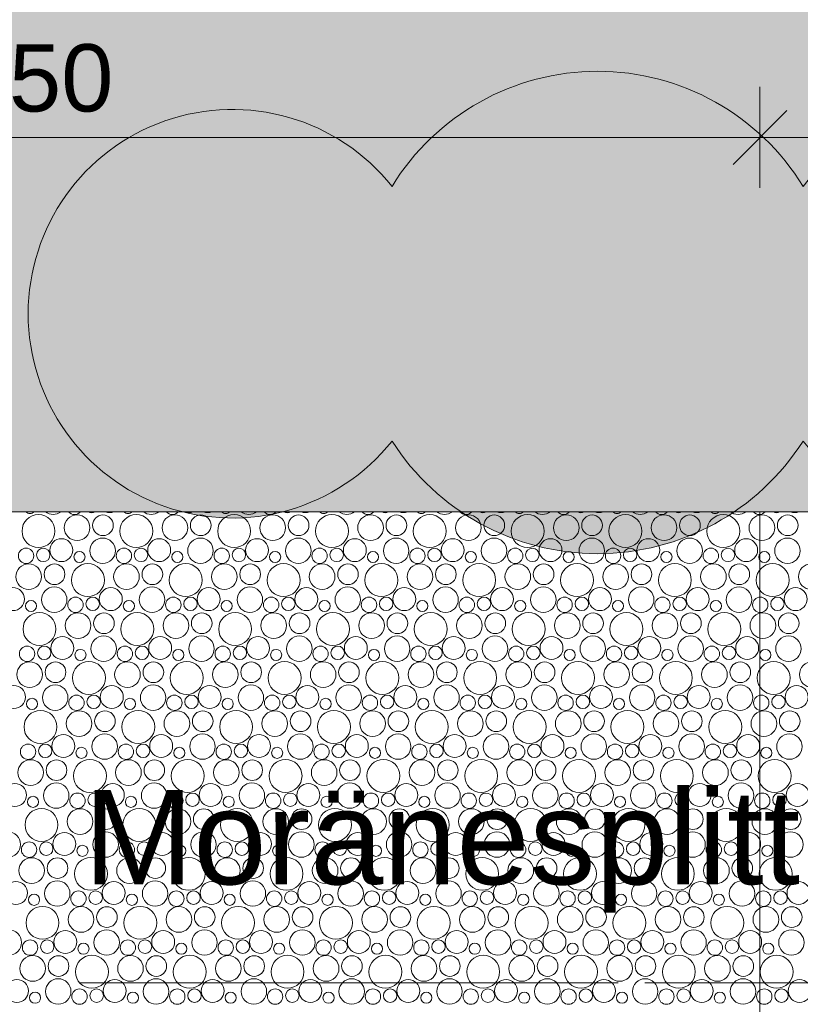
# Model space of a CAD drawing. Header units: metres. Extents: x -167 to 338, y -186 to 508.
# Tile 163 of 256: x 69.41 to 72.31, y 43.92 to 47.58. Entities that reach past the tile are written whole.
import ezdxf

# ---------------------------------------------------------------- set-up
doc = ezdxf.new("R2010")
doc.units = ezdxf.units.M
doc.header["$MEASUREMENT"] = 0
doc.linetypes.add('LINE_LT_20', pattern=[11, 2, -0.9, 0.1, -0.9, 4, -1, 2, -0.1])
doc.linetypes.add('Öffnungslinie Tür Fenster', pattern=[0.23, 0.15, -0.08])
for name, color, linetype in [('60 Gelände 2D Übersicht', 7, 'Continuous'), ('60 Stellplätze', 7, 'Continuous'), ('94 Genehmigungsplanung Bemaßung', 7, 'Continuous'), ('PB-L-Baugrenze', 7, 'Continuous')]:
    doc.layers.add(name, color=color, linetype=linetype)
doc.styles.add('ERSTELLTER_STIL_1', font='arial.ttf')
doc.dimstyles.new('ERSTELLTER_STIL__1', dxfattribs={"dimtxt": 0.25, "dimasz": 0.19, "dimexe": 0.18, "dimexo": 0.1, "dimgap": 0, "dimtad": 1, "dimtih": 1, "dimtoh": 1, "dimzin": 0, "dimdsep": 46, "dimtxsty": 'ERSTELLTER_STIL_1', "dimblk": 'ARROWHEAD_6', "dimblk1": 'ARROWHEAD_6', "dimblk2": 'ARROWHEAD_6', "dimcen": 0.09, "dimclrd": 7, "dimclre": 7, "dimclrt": 7, "dimazin": 0, "dimtfac": 1, "dimtdec": 4, "dimtmove": 0, "dimatfit": 3, "dimfxl": 1, "dimtolj": 1, "dimtzin": 0, "dimarcsym": 0})

# ---------------------------------------------------------------- blocks, each defined once
blk = doc.blocks.new('*X43', base_point=(27236.1321, 33357.279))
at = {"layer": '60 Gelände 2D Übersicht', "color": 9, "linetype": 'Continuous', "lineweight": 18}
for centre, radius in [((69.4807, 45.6786), 0.0612), ((69.8444, 45.6786), 0.0612), ((70.2081, 45.6786), 0.0612), ((70.5718, 45.6786), 0.0612), ((70.9355, 45.6786), 0.0612), ((71.2992, 45.6786), 0.0612), ((71.6629, 45.6786), 0.0612), ((72.0266, 45.6786), 0.0612), ((69.6242, 45.6911), 0.0477), ((69.7203, 45.6999), 0.0384), ((69.9879, 45.6911), 0.0477), ((70.084, 45.6999), 0.0384), ((70.3516, 45.6911), 0.0477), ((70.4477, 45.6999), 0.0384), ((70.7153, 45.6911), 0.0477), ((70.8114, 45.6999), 0.0384), ((71.0791, 45.6911), 0.0477), ((71.1751, 45.6999), 0.0384), ((71.4428, 45.6911), 0.0477), ((71.5388, 45.6999), 0.0384), ((71.8065, 45.6911), 0.0477), ((71.9025, 45.6999), 0.0384), ((72.1702, 45.6911), 0.0477), ((72.2662, 45.6999), 0.0384), ((69.5658, 45.6077), 0.0426), ((69.7192, 45.6055), 0.0473), ((69.9295, 45.6077), 0.0426), ((70.0829, 45.6055), 0.0473), ((70.2932, 45.6077), 0.0426), ((70.4467, 45.6055), 0.0473), ((70.6569, 45.6077), 0.0426), ((70.8104, 45.6055), 0.0473), ((71.0206, 45.6077), 0.0426), ((71.1741, 45.6055), 0.0473), ((71.3843, 45.6077), 0.0426), ((71.5378, 45.6055), 0.0473), ((71.748, 45.6077), 0.0426), ((71.9015, 45.6055), 0.0473), ((72.1117, 45.6077), 0.0426), ((72.2652, 45.6055), 0.0473), ((69.4346, 45.5864), 0.0286), ((69.4984, 45.59), 0.0251), ((69.6331, 45.5823), 0.0207), ((69.7983, 45.5864), 0.0286), ((69.8621, 45.59), 0.0251), ((69.9968, 45.5823), 0.0207), ((70.162, 45.5864), 0.0286), ((70.2258, 45.59), 0.0251), ((70.3605, 45.5823), 0.0207), ((70.5257, 45.5864), 0.0286), ((70.5895, 45.59), 0.0251), ((70.7243, 45.5823), 0.0207), ((70.8894, 45.5864), 0.0286), ((70.9532, 45.59), 0.0251), ((71.088, 45.5823), 0.0207), ((71.2531, 45.5864), 0.0286), ((71.3169, 45.59), 0.0251), ((71.4517, 45.5823), 0.0207), ((71.6168, 45.5864), 0.0286), ((71.6806, 45.59), 0.0251), ((71.8154, 45.5823), 0.0207), ((71.9805, 45.5864), 0.0286), ((72.0443, 45.59), 0.0251), ((72.1791, 45.5823), 0.0207), ((69.4442, 45.5091), 0.0477), ((69.5403, 45.5179), 0.0384), ((69.6644, 45.4966), 0.0612), ((69.8079, 45.5091), 0.0477), ((69.904, 45.5179), 0.0384), ((70.0281, 45.4966), 0.0612), ((70.1716, 45.5091), 0.0477), ((70.2677, 45.5179), 0.0384), ((70.3918, 45.4966), 0.0612), ((70.5353, 45.5091), 0.0477), ((70.6314, 45.5179), 0.0384), ((70.7555, 45.4966), 0.0612), ((70.8991, 45.5091), 0.0477), ((70.9951, 45.5179), 0.0384), ((71.1192, 45.4966), 0.0612), ((71.2628, 45.5091), 0.0477), ((71.3588, 45.5179), 0.0384), ((71.4829, 45.4966), 0.0612), ((71.6265, 45.5091), 0.0477), ((71.7225, 45.5179), 0.0384), ((71.8466, 45.4966), 0.0612), ((71.9902, 45.5091), 0.0477), ((72.0862, 45.5179), 0.0384), ((72.2103, 45.4966), 0.0612), ((72.3539, 45.5091), 0.0477), ((69.3858, 45.4257), 0.0426), ((69.5392, 45.4235), 0.0473), ((69.7495, 45.4257), 0.0426), ((69.9029, 45.4235), 0.0473), ((70.1132, 45.4257), 0.0426), ((70.2667, 45.4235), 0.0473), ((70.4769, 45.4257), 0.0426), ((70.6304, 45.4235), 0.0473), ((70.8406, 45.4257), 0.0426), ((70.9941, 45.4235), 0.0473), ((71.2043, 45.4257), 0.0426), ((71.3578, 45.4235), 0.0473), ((71.568, 45.4257), 0.0426), ((71.7215, 45.4235), 0.0473), ((71.9317, 45.4257), 0.0426), ((72.0852, 45.4235), 0.0473), ((72.2954, 45.4257), 0.0426), ((69.4531, 45.4003), 0.0207), ((69.6183, 45.4044), 0.0286), ((69.6821, 45.408), 0.0251), ((69.8168, 45.4003), 0.0207), ((69.982, 45.4044), 0.0286), ((70.0458, 45.408), 0.0251), ((70.1805, 45.4003), 0.0207), ((70.3457, 45.4044), 0.0286), ((70.4095, 45.408), 0.0251), ((70.5443, 45.4003), 0.0207), ((70.7094, 45.4044), 0.0286), ((70.7732, 45.408), 0.0251), ((70.908, 45.4003), 0.0207), ((71.0731, 45.4044), 0.0286), ((71.1369, 45.408), 0.0251), ((71.2717, 45.4003), 0.0207), ((71.4368, 45.4044), 0.0286), ((71.5006, 45.408), 0.0251), ((71.6354, 45.4003), 0.0207), ((71.8005, 45.4044), 0.0286), ((71.8643, 45.408), 0.0251), ((71.9991, 45.4003), 0.0207), ((72.1642, 45.4044), 0.0286), ((72.228, 45.408), 0.0251), ((69.4844, 45.3146), 0.0612), ((69.6279, 45.3271), 0.0477), ((69.724, 45.3359), 0.0384), ((69.8481, 45.3146), 0.0612), ((69.9916, 45.3271), 0.0477), ((70.0877, 45.3359), 0.0384), ((70.2118, 45.3146), 0.0612), ((70.3553, 45.3271), 0.0477), ((70.4514, 45.3359), 0.0384), ((70.5755, 45.3146), 0.0612), ((70.7191, 45.3271), 0.0477), ((70.8151, 45.3359), 0.0384), ((70.9392, 45.3146), 0.0612), ((71.0828, 45.3271), 0.0477), ((71.1788, 45.3359), 0.0384), ((71.3029, 45.3146), 0.0612), ((71.4465, 45.3271), 0.0477), ((71.5425, 45.3359), 0.0384), ((71.6666, 45.3146), 0.0612), ((71.8102, 45.3271), 0.0477), ((71.9062, 45.3359), 0.0384), ((72.0303, 45.3146), 0.0612), ((72.1739, 45.3271), 0.0477), ((72.2699, 45.3359), 0.0384), ((69.5695, 45.2437), 0.0426), ((69.7229, 45.2415), 0.0473), ((69.9332, 45.2437), 0.0426), ((70.0867, 45.2415), 0.0473), ((70.2969, 45.2437), 0.0426), ((70.4504, 45.2415), 0.0473), ((70.6606, 45.2437), 0.0426), ((70.8141, 45.2415), 0.0473), ((71.0243, 45.2437), 0.0426), ((71.1778, 45.2415), 0.0473), ((71.388, 45.2437), 0.0426), ((71.5415, 45.2415), 0.0473), ((71.7517, 45.2437), 0.0426), ((71.9052, 45.2415), 0.0473), ((72.1154, 45.2437), 0.0426), ((72.2689, 45.2415), 0.0473), ((69.4383, 45.2224), 0.0286), ((69.5021, 45.226), 0.0251), ((69.6368, 45.2183), 0.0207), ((69.802, 45.2224), 0.0286), ((69.8658, 45.226), 0.0251), ((70.0005, 45.2183), 0.0207), ((70.1657, 45.2224), 0.0286), ((70.2295, 45.226), 0.0251), ((70.3643, 45.2183), 0.0207), ((70.5294, 45.2224), 0.0286), ((70.5932, 45.226), 0.0251), ((70.728, 45.2183), 0.0207), ((70.8931, 45.2224), 0.0286), ((70.9569, 45.226), 0.0251), ((71.0917, 45.2183), 0.0207), ((71.2568, 45.2224), 0.0286), ((71.3206, 45.226), 0.0251), ((71.4554, 45.2183), 0.0207), ((71.6205, 45.2224), 0.0286), ((71.6843, 45.226), 0.0251), ((71.8191, 45.2183), 0.0207), ((71.9842, 45.2224), 0.0286), ((72.048, 45.226), 0.0251), ((72.1828, 45.2183), 0.0207), ((69.4479, 45.1451), 0.0477), ((69.544, 45.1539), 0.0384), ((69.6681, 45.1326), 0.0612), ((69.8116, 45.1451), 0.0477), ((69.9077, 45.1539), 0.0384), ((70.0318, 45.1326), 0.0612), ((70.1753, 45.1451), 0.0477), ((70.2714, 45.1539), 0.0384), ((70.3955, 45.1326), 0.0612), ((70.5391, 45.1451), 0.0477), ((70.6351, 45.1539), 0.0384), ((70.7592, 45.1326), 0.0612), ((70.9028, 45.1451), 0.0477), ((70.9988, 45.1539), 0.0384), ((71.1229, 45.1326), 0.0612), ((71.2665, 45.1451), 0.0477), ((71.3625, 45.1539), 0.0384), ((71.4866, 45.1326), 0.0612), ((71.6302, 45.1451), 0.0477), ((71.7262, 45.1539), 0.0384), ((71.8503, 45.1326), 0.0612), ((71.9939, 45.1451), 0.0477), ((72.0899, 45.1539), 0.0384), ((72.214, 45.1326), 0.0612), ((72.3576, 45.1451), 0.0477), ((69.3895, 45.0617), 0.0426), ((69.5429, 45.0596), 0.0473), ((69.7532, 45.0617), 0.0426), ((69.9067, 45.0596), 0.0473), ((70.1169, 45.0617), 0.0426), ((70.2704, 45.0596), 0.0473), ((70.4806, 45.0617), 0.0426), ((70.6341, 45.0596), 0.0473), ((70.8443, 45.0617), 0.0426), ((70.9978, 45.0596), 0.0473), ((71.208, 45.0617), 0.0426), ((71.3615, 45.0596), 0.0473), ((71.5717, 45.0617), 0.0426), ((71.7252, 45.0596), 0.0473), ((71.9354, 45.0617), 0.0426), ((72.0889, 45.0596), 0.0473), ((72.2991, 45.0617), 0.0426), ((69.4568, 45.0363), 0.0207), ((69.622, 45.0404), 0.0286), ((69.6858, 45.044), 0.0251), ((69.8205, 45.0363), 0.0207), ((69.9857, 45.0404), 0.0286), ((70.0495, 45.044), 0.0251), ((70.1843, 45.0363), 0.0207), ((70.3494, 45.0404), 0.0286), ((70.4132, 45.044), 0.0251), ((70.548, 45.0363), 0.0207), ((70.7131, 45.0404), 0.0286), ((70.7769, 45.044), 0.0251), ((70.9117, 45.0363), 0.0207), ((71.0768, 45.0404), 0.0286), ((71.1406, 45.044), 0.0251), ((71.2754, 45.0363), 0.0207), ((71.4405, 45.0404), 0.0286), ((71.5043, 45.044), 0.0251), ((71.6391, 45.0363), 0.0207), ((71.8042, 45.0404), 0.0286), ((71.868, 45.044), 0.0251), ((72.0028, 45.0363), 0.0207), ((72.1679, 45.0404), 0.0286), ((72.2318, 45.044), 0.0251), ((69.4881, 44.9506), 0.0612), ((69.6316, 44.9631), 0.0477), ((69.7277, 44.9719), 0.0384), ((69.8518, 44.9506), 0.0612), ((69.9953, 44.9631), 0.0477), ((70.0914, 44.9719), 0.0384), ((70.2155, 44.9506), 0.0612), ((70.3591, 44.9631), 0.0477), ((70.4551, 44.9719), 0.0384), ((70.5792, 44.9506), 0.0612), ((70.7228, 44.9631), 0.0477), ((70.8188, 44.9719), 0.0384), ((70.9429, 44.9506), 0.0612), ((71.0865, 44.9631), 0.0477), ((71.1825, 44.9719), 0.0384), ((71.3066, 44.9506), 0.0612), ((71.4502, 44.9631), 0.0477), ((71.5462, 44.9719), 0.0384), ((71.6703, 44.9506), 0.0612), ((71.8139, 44.9631), 0.0477), ((71.9099, 44.9719), 0.0384), ((72.034, 44.9506), 0.0612), ((72.1776, 44.9631), 0.0477), ((72.2736, 44.9719), 0.0384), ((69.5732, 44.8797), 0.0426), ((69.7267, 44.8776), 0.0473), ((69.9369, 44.8797), 0.0426), ((70.0904, 44.8776), 0.0473), ((70.3006, 44.8797), 0.0426), ((70.4541, 44.8776), 0.0473), ((70.6643, 44.8797), 0.0426), ((70.8178, 44.8776), 0.0473), ((71.028, 44.8797), 0.0426), ((71.1815, 44.8776), 0.0473), ((71.3917, 44.8797), 0.0426), ((71.5452, 44.8776), 0.0473), ((71.7554, 44.8797), 0.0426), ((71.9089, 44.8776), 0.0473), ((72.1191, 44.8797), 0.0426), ((72.2726, 44.8776), 0.0473), ((69.442, 44.8584), 0.0286), ((69.5058, 44.862), 0.0251), ((69.6405, 44.8543), 0.0207), ((69.8057, 44.8584), 0.0286), ((69.8695, 44.862), 0.0251), ((70.0043, 44.8543), 0.0207), ((70.1694, 44.8584), 0.0286), ((70.2332, 44.862), 0.0251), ((70.368, 44.8543), 0.0207), ((70.5331, 44.8584), 0.0286), ((70.5969, 44.862), 0.0251), ((70.7317, 44.8543), 0.0207), ((70.8968, 44.8584), 0.0286), ((70.9606, 44.862), 0.0251), ((71.0954, 44.8543), 0.0207), ((71.2605, 44.8584), 0.0286), ((71.3243, 44.862), 0.0251), ((71.4591, 44.8543), 0.0207), ((71.6242, 44.8584), 0.0286), ((71.688, 44.862), 0.0251), ((71.8228, 44.8543), 0.0207), ((71.9879, 44.8584), 0.0286), ((72.0518, 44.862), 0.0251), ((72.1865, 44.8543), 0.0207), ((69.4516, 44.7811), 0.0477), ((69.5477, 44.7899), 0.0384), ((69.6718, 44.7686), 0.0612), ((69.8153, 44.7811), 0.0477), ((69.9114, 44.7899), 0.0384), ((70.0355, 44.7686), 0.0612), ((70.1791, 44.7811), 0.0477), ((70.2751, 44.7899), 0.0384), ((70.3992, 44.7686), 0.0612), ((70.5428, 44.7811), 0.0477), ((70.6388, 44.7899), 0.0384), ((70.7629, 44.7686), 0.0612), ((70.9065, 44.7811), 0.0477), ((71.0025, 44.7899), 0.0384), ((71.1266, 44.7686), 0.0612), ((71.2702, 44.7811), 0.0477), ((71.3662, 44.7899), 0.0384), ((71.4903, 44.7686), 0.0612), ((71.6339, 44.7811), 0.0477), ((71.7299, 44.7899), 0.0384), ((71.854, 44.7686), 0.0612), ((71.9976, 44.7811), 0.0477), ((72.0936, 44.7899), 0.0384), ((72.2177, 44.7686), 0.0612), ((69.3932, 44.6977), 0.0426), ((69.5467, 44.6956), 0.0473), ((69.7569, 44.6977), 0.0426), ((69.9104, 44.6956), 0.0473), ((70.1206, 44.6977), 0.0426), ((70.2741, 44.6956), 0.0473), ((70.4843, 44.6977), 0.0426), ((70.6378, 44.6956), 0.0473), ((70.848, 44.6977), 0.0426), ((71.0015, 44.6956), 0.0473), ((71.2117, 44.6977), 0.0426), ((71.3652, 44.6956), 0.0473), ((71.5754, 44.6977), 0.0426), ((71.7289, 44.6956), 0.0473), ((71.9391, 44.6977), 0.0426), ((72.0926, 44.6956), 0.0473), ((72.3028, 44.6977), 0.0426), ((69.4605, 44.6723), 0.0207), ((69.6257, 44.6765), 0.0286), ((69.6895, 44.68), 0.0251), ((69.8243, 44.6723), 0.0207), ((69.9894, 44.6765), 0.0286), ((70.0532, 44.68), 0.0251), ((70.188, 44.6723), 0.0207), ((70.3531, 44.6765), 0.0286), ((70.4169, 44.68), 0.0251), ((70.5517, 44.6723), 0.0207), ((70.7168, 44.6765), 0.0286), ((70.7806, 44.68), 0.0251), ((70.9154, 44.6723), 0.0207), ((71.0805, 44.6765), 0.0286), ((71.1443, 44.68), 0.0251), ((71.2791, 44.6723), 0.0207), ((71.4442, 44.6765), 0.0286), ((71.508, 44.68), 0.0251), ((71.6428, 44.6723), 0.0207), ((71.8079, 44.6765), 0.0286), ((71.8718, 44.68), 0.0251), ((72.0065, 44.6723), 0.0207), ((72.1716, 44.6765), 0.0286), ((72.2355, 44.68), 0.0251), ((69.4918, 44.5866), 0.0612), ((69.6353, 44.5991), 0.0477), ((69.7314, 44.6079), 0.0384), ((69.8555, 44.5866), 0.0612), ((69.9991, 44.5991), 0.0477), ((70.0951, 44.6079), 0.0384), ((70.2192, 44.5866), 0.0612), ((70.3628, 44.5991), 0.0477), ((70.4588, 44.6079), 0.0384), ((70.5829, 44.5866), 0.0612), ((70.7265, 44.5991), 0.0477), ((70.8225, 44.6079), 0.0384), ((70.9466, 44.5866), 0.0612), ((71.0902, 44.5991), 0.0477), ((71.1862, 44.6079), 0.0384), ((71.3103, 44.5866), 0.0612), ((71.4539, 44.5991), 0.0477), ((71.5499, 44.6079), 0.0384), ((71.674, 44.5866), 0.0612), ((71.8176, 44.5991), 0.0477), ((71.9136, 44.6079), 0.0384), ((72.0377, 44.5866), 0.0612), ((72.1813, 44.5991), 0.0477), ((72.2773, 44.6079), 0.0384), ((69.3667, 44.5136), 0.0473), ((69.5769, 44.5157), 0.0426), ((69.7304, 44.5136), 0.0473), ((69.9406, 44.5157), 0.0426), ((70.0941, 44.5136), 0.0473), ((70.3043, 44.5157), 0.0426), ((70.4578, 44.5136), 0.0473), ((70.668, 44.5157), 0.0426), ((70.8215, 44.5136), 0.0473), ((71.0317, 44.5157), 0.0426), ((71.1852, 44.5136), 0.0473), ((71.3954, 44.5157), 0.0426), ((71.5489, 44.5136), 0.0473), ((71.7591, 44.5157), 0.0426), ((71.9126, 44.5136), 0.0473), ((72.1228, 44.5157), 0.0426), ((72.2763, 44.5136), 0.0473), ((69.4457, 44.4945), 0.0286), ((69.5095, 44.498), 0.0251), ((69.6443, 44.4903), 0.0207), ((69.8094, 44.4945), 0.0286), ((69.8732, 44.498), 0.0251), ((70.008, 44.4903), 0.0207), ((70.1731, 44.4945), 0.0286), ((70.2369, 44.498), 0.0251), ((70.3717, 44.4903), 0.0207), ((70.5368, 44.4945), 0.0286), ((70.6006, 44.498), 0.0251), ((70.7354, 44.4903), 0.0207), ((70.9005, 44.4945), 0.0286), ((70.9643, 44.498), 0.0251), ((71.0991, 44.4903), 0.0207), ((71.2642, 44.4945), 0.0286), ((71.328, 44.498), 0.0251), ((71.4628, 44.4903), 0.0207), ((71.6279, 44.4945), 0.0286), ((71.6918, 44.498), 0.0251), ((71.8265, 44.4903), 0.0207), ((71.9916, 44.4945), 0.0286), ((72.0555, 44.498), 0.0251), ((72.1902, 44.4903), 0.0207), ((69.4553, 44.4171), 0.0477), ((69.5514, 44.4259), 0.0384), ((69.6755, 44.4047), 0.0612), ((69.8191, 44.4171), 0.0477), ((69.9151, 44.4259), 0.0384), ((70.0392, 44.4047), 0.0612), ((70.1828, 44.4171), 0.0477), ((70.2788, 44.4259), 0.0384), ((70.4029, 44.4047), 0.0612), ((70.5465, 44.4171), 0.0477), ((70.6425, 44.4259), 0.0384), ((70.7666, 44.4047), 0.0612), ((70.9102, 44.4171), 0.0477), ((71.0062, 44.4259), 0.0384), ((71.1303, 44.4047), 0.0612), ((71.2739, 44.4171), 0.0477), ((71.3699, 44.4259), 0.0384), ((71.494, 44.4047), 0.0612), ((71.6376, 44.4171), 0.0477), ((71.7336, 44.4259), 0.0384), ((71.8577, 44.4047), 0.0612), ((72.0013, 44.4171), 0.0477), ((72.0973, 44.4259), 0.0384), ((72.2214, 44.4047), 0.0612), ((69.3969, 44.3337), 0.0426), ((69.5504, 44.3316), 0.0473), ((69.7606, 44.3337), 0.0426), ((69.9141, 44.3316), 0.0473), ((70.1243, 44.3337), 0.0426), ((70.2778, 44.3316), 0.0473), ((70.488, 44.3337), 0.0426), ((70.6415, 44.3316), 0.0473), ((70.8517, 44.3337), 0.0426), ((71.0052, 44.3316), 0.0473), ((71.2154, 44.3337), 0.0426), ((71.3689, 44.3316), 0.0473), ((71.5791, 44.3337), 0.0426), ((71.7326, 44.3316), 0.0473), ((71.9428, 44.3337), 0.0426), ((72.0963, 44.3316), 0.0473), ((72.3065, 44.3337), 0.0426), ((69.4643, 44.3083), 0.0207), ((69.6294, 44.3125), 0.0286), ((69.6932, 44.316), 0.0251), ((69.828, 44.3083), 0.0207), ((69.9931, 44.3125), 0.0286), ((70.0569, 44.316), 0.0251), ((70.1917, 44.3083), 0.0207), ((70.3568, 44.3125), 0.0286), ((70.4206, 44.316), 0.0251), ((70.5554, 44.3083), 0.0207), ((70.7205, 44.3125), 0.0286), ((70.7843, 44.316), 0.0251), ((70.9191, 44.3083), 0.0207), ((71.0842, 44.3125), 0.0286), ((71.148, 44.316), 0.0251), ((71.2828, 44.3083), 0.0207), ((71.4479, 44.3125), 0.0286), ((71.5118, 44.316), 0.0251), ((71.6465, 44.3083), 0.0207), ((71.8116, 44.3125), 0.0286), ((71.8755, 44.316), 0.0251), ((72.0102, 44.3083), 0.0207), ((72.1753, 44.3125), 0.0286), ((72.2392, 44.316), 0.0251), ((69.4955, 44.2227), 0.0612), ((69.6391, 44.2351), 0.0477), ((69.7351, 44.2439), 0.0384), ((69.8592, 44.2227), 0.0612), ((70.0028, 44.2351), 0.0477), ((70.0988, 44.2439), 0.0384), ((70.2229, 44.2227), 0.0612), ((70.3665, 44.2351), 0.0477), ((70.4625, 44.2439), 0.0384), ((70.5866, 44.2227), 0.0612), ((70.7302, 44.2351), 0.0477), ((70.8262, 44.2439), 0.0384), ((70.9503, 44.2227), 0.0612), ((71.0939, 44.2351), 0.0477), ((71.1899, 44.2439), 0.0384), ((71.314, 44.2227), 0.0612), ((71.4576, 44.2351), 0.0477), ((71.5536, 44.2439), 0.0384), ((71.6777, 44.2227), 0.0612), ((71.8213, 44.2351), 0.0477), ((71.9173, 44.2439), 0.0384), ((72.0414, 44.2227), 0.0612), ((72.185, 44.2351), 0.0477), ((72.281, 44.2439), 0.0384), ((69.3704, 44.1496), 0.0473), ((69.5806, 44.1517), 0.0426), ((69.7341, 44.1496), 0.0473), ((69.9443, 44.1517), 0.0426), ((70.0978, 44.1496), 0.0473), ((70.308, 44.1517), 0.0426), ((70.4615, 44.1496), 0.0473), ((70.6717, 44.1517), 0.0426), ((70.8252, 44.1496), 0.0473), ((71.0354, 44.1517), 0.0426), ((71.1889, 44.1496), 0.0473), ((71.3991, 44.1517), 0.0426), ((71.5526, 44.1496), 0.0473), ((71.7628, 44.1517), 0.0426), ((71.9163, 44.1496), 0.0473), ((72.1265, 44.1517), 0.0426), ((72.28, 44.1496), 0.0473), ((69.4494, 44.1305), 0.0286), ((69.5132, 44.134), 0.0251), ((69.648, 44.1263), 0.0207), ((69.8131, 44.1305), 0.0286), ((69.8769, 44.134), 0.0251), ((70.0117, 44.1263), 0.0207), ((70.1768, 44.1305), 0.0286), ((70.2406, 44.134), 0.0251), ((70.3754, 44.1263), 0.0207), ((70.5405, 44.1305), 0.0286), ((70.6043, 44.134), 0.0251), ((70.7391, 44.1263), 0.0207), ((70.9042, 44.1305), 0.0286), ((70.968, 44.134), 0.0251), ((71.1028, 44.1263), 0.0207), ((71.2679, 44.1305), 0.0286), ((71.3318, 44.134), 0.0251), ((71.4665, 44.1263), 0.0207), ((71.6316, 44.1305), 0.0286), ((71.6955, 44.134), 0.0251), ((71.8302, 44.1263), 0.0207), ((71.9953, 44.1305), 0.0286), ((72.0592, 44.134), 0.0251), ((72.1939, 44.1263), 0.0207), ((69.4591, 44.0531), 0.0477), ((69.5551, 44.0619), 0.0384), ((69.6792, 44.0407), 0.0612), ((69.8228, 44.0531), 0.0477), ((69.9188, 44.0619), 0.0384), ((70.0429, 44.0407), 0.0612), ((70.1865, 44.0531), 0.0477), ((70.2825, 44.0619), 0.0384), ((70.4066, 44.0407), 0.0612), ((70.5502, 44.0531), 0.0477), ((70.6462, 44.0619), 0.0384), ((70.7703, 44.0407), 0.0612), ((70.9139, 44.0531), 0.0477), ((71.0099, 44.0619), 0.0384), ((71.134, 44.0407), 0.0612), ((71.2776, 44.0531), 0.0477), ((71.3736, 44.0619), 0.0384), ((71.4977, 44.0407), 0.0612), ((71.6413, 44.0531), 0.0477), ((71.7373, 44.0619), 0.0384), ((71.8614, 44.0407), 0.0612), ((72.005, 44.0531), 0.0477), ((72.101, 44.0619), 0.0384), ((72.2251, 44.0407), 0.0612), ((69.4006, 43.9697), 0.0426), ((69.5541, 43.9676), 0.0473), ((69.7643, 43.9697), 0.0426), ((69.9178, 43.9676), 0.0473), ((70.128, 43.9697), 0.0426), ((70.2815, 43.9676), 0.0473), ((70.4917, 43.9697), 0.0426), ((70.6452, 43.9676), 0.0473), ((70.8554, 43.9697), 0.0426), ((71.0089, 43.9676), 0.0473), ((71.2191, 43.9697), 0.0426), ((71.3726, 43.9676), 0.0473), ((71.5828, 43.9697), 0.0426), ((71.7363, 43.9676), 0.0473), ((71.9465, 43.9697), 0.0426), ((72.1, 43.9676), 0.0473), ((72.3103, 43.9697), 0.0426), ((69.468, 43.9443), 0.0207), ((69.6331, 43.9485), 0.0286), ((69.6969, 43.952), 0.0251), ((69.8317, 43.9443), 0.0207), ((69.9968, 43.9485), 0.0286), ((70.0606, 43.952), 0.0251), ((70.1954, 43.9443), 0.0207), ((70.3605, 43.9485), 0.0286), ((70.4243, 43.952), 0.0251), ((70.5591, 43.9443), 0.0207), ((70.7242, 43.9485), 0.0286), ((70.788, 43.952), 0.0251), ((70.9228, 43.9443), 0.0207), ((71.0879, 43.9485), 0.0286), ((71.1518, 43.952), 0.0251), ((71.2865, 43.9443), 0.0207), ((71.4516, 43.9485), 0.0286), ((71.5155, 43.952), 0.0251), ((71.6502, 43.9443), 0.0207), ((71.8153, 43.9485), 0.0286), ((71.8792, 43.952), 0.0251), ((72.0139, 43.9443), 0.0207), ((72.1791, 43.9485), 0.0286), ((72.2429, 43.952), 0.0251)]:
    blk.add_circle(centre, radius, dxfattribs=at)
for centre, radius, start, end in [((69.4494, 45.7643), 0.0207, 223.2911, 316.7089), ((69.5355, 45.7875), 0.0473, 232.2987, 307.7013), ((69.6146, 45.7684), 0.0286, 219.8614, 320.1386), ((69.6784, 45.772), 0.0251, 240.715, 299.285), ((69.7458, 45.7897), 0.0426, 248.5307, 291.4693), ((69.8131, 45.7643), 0.0207, 223.2911, 316.7089), ((69.8992, 45.7875), 0.0473, 232.2987, 307.7013), ((69.9783, 45.7684), 0.0286, 219.8614, 320.1386), ((70.0421, 45.772), 0.0251, 240.715, 299.285), ((70.1095, 45.7897), 0.0426, 248.5307, 291.4693), ((70.1768, 45.7643), 0.0207, 223.2911, 316.7089), ((70.2629, 45.7875), 0.0473, 232.2987, 307.7013), ((70.342, 45.7684), 0.0286, 219.8614, 320.1386), ((70.4058, 45.772), 0.0251, 240.715, 299.285), ((70.4732, 45.7897), 0.0426, 248.5307, 291.4693), ((70.5405, 45.7643), 0.0207, 223.2911, 316.7089), ((70.6267, 45.7875), 0.0473, 232.2987, 307.7013), ((70.7057, 45.7684), 0.0286, 219.8614, 320.1386), ((70.7695, 45.772), 0.0251, 240.715, 299.285), ((70.8369, 45.7897), 0.0426, 248.5307, 291.4693), ((70.9043, 45.7643), 0.0207, 223.2911, 316.7089), ((70.9904, 45.7875), 0.0473, 232.2987, 307.7013), ((71.0694, 45.7684), 0.0286, 219.8614, 320.1386), ((71.1332, 45.772), 0.0251, 240.715, 299.285), ((71.2006, 45.7897), 0.0426, 248.5307, 291.4693), ((71.268, 45.7643), 0.0207, 223.2911, 316.7089), ((71.3541, 45.7875), 0.0473, 232.2987, 307.7013), ((71.4331, 45.7684), 0.0286, 219.8614, 320.1386), ((71.4969, 45.772), 0.0251, 240.715, 299.285), ((71.5643, 45.7897), 0.0426, 248.5307, 291.4693), ((71.6317, 45.7643), 0.0207, 223.2911, 316.7089), ((71.7178, 45.7875), 0.0473, 232.2987, 307.7013), ((71.7968, 45.7684), 0.0286, 219.8614, 320.1386), ((71.8606, 45.772), 0.0251, 240.715, 299.285), ((71.928, 45.7897), 0.0426, 248.5307, 291.4693), ((71.9954, 45.7643), 0.0207, 223.2911, 316.7089), ((72.0815, 45.7875), 0.0473, 232.2987, 307.7013), ((72.1605, 45.7684), 0.0286, 219.8614, 320.1386), ((72.2243, 45.772), 0.0251, 240.715, 299.285), ((72.2917, 45.7897), 0.0426, 248.5307, 291.4693)]:
    blk.add_arc(centre, radius, start, end, dxfattribs=at)
blk = doc.blocks.new('*D449', base_point=(27236.1321, 33357.279))
at = {"layer": '94 Genehmigungsplanung Bemaßung', "color": 7, "linetype": 'Continuous', "lineweight": 13}
for p, q in [((66.6638, 46.9539), (66.6638, 47.3289)), ((72.1629, 46.9539), (72.1629, 47.3289)), ((66.7638, 47.2414), (66.5638, 47.0414)), ((72.2629, 47.2414), (72.0629, 47.0414)), ((66.6638, 47.1414), (72.1629, 47.1414))]:
    blk.add_line(p, q, dxfattribs=at)
at = {"layer": '94 Genehmigungsplanung Bemaßung', "color": 7, "lineweight": 13, "insert": (69.0797, 47.1914), "char_height": 0.25, "attachment_point": 7, "style": 'ERSTELLTER_STIL_1'}
blk.add_mtext('\\A1;{\\pql;\\fArial|b0|i0|c0|p0;\\W1.000000;5,50}', dxfattribs=at)
blk = doc.blocks.new('ARROWHEAD_6')
at = {"color": 0, "linetype": 'Continuous', "lineweight": 0}
for p, q in [((-0.5, -0.5), (0.5, 0.5)), ((0, 0), (-1, 0))]:
    blk.add_line(p, q, dxfattribs=at)
blk = doc.blocks.new('*D450', base_point=(27236.1321, 33357.279))
at = {"layer": '94 Genehmigungsplanung Bemaßung', "color": 7, "linetype": 'Continuous', "lineweight": 13}
for p, q in [((72.1629, 46.9539), (72.1629, 47.3289)), ((77.6624, 46.9539), (77.6624, 47.3289)), ((72.2629, 47.2414), (72.0629, 47.0414)), ((77.7624, 47.2414), (77.5624, 47.0414)), ((72.1629, 47.1414), (77.6624, 47.1414))]:
    blk.add_line(p, q, dxfattribs=at)
at = {"layer": '94 Genehmigungsplanung Bemaßung', "color": 7, "lineweight": 13, "insert": (74.579, 47.1914), "char_height": 0.25, "attachment_point": 7, "style": 'ERSTELLTER_STIL_1'}
blk.add_mtext('\\A1;{\\pql;\\fArial|b0|i0|c0|p0;\\W1.000000;5,50}', dxfattribs=at)

msp = doc.modelspace()

# ---------------------------------------------------------------- hatches: boundary and pattern name
at = {"layer": '60 Gelände 2D Übersicht', "linetype": 'Continuous', "lineweight": 18, "true_color": 0x6d7e00}
msp.add_hatch(color=66, dxfattribs=at).paths.add_polyline_path([(2.009, 59.5109), (17.3411, 43.9997), (58.1625, 43.9997), (58.1625, 45.7491), (101.6703, 45.7491), (121.7062, 59.5109)])
at = {"layer": '60 Gelände 2D Übersicht', "linetype": 'Continuous', "lineweight": 0, "true_color": 0xe0f2cc}
msp.add_hatch(color=254, dxfattribs=at).paths.add_polyline_path([(70.7952, 46.9594, -0.560067), (72.3234, 46.9594, -2.844228), (72.3234, 46.0131, -0.547905), (70.7952, 46.0131, -2.85936)])

# ---------------------------------------------------------------- linework, layer by layer
at = {"layer": '60 Gelände 2D Übersicht', "color": 7, "linetype": 'Continuous', "lineweight": 13, "flags": 128}
msp.add_lwpolyline([(70.7952, 46.9594, -0.560067), (72.3234, 46.9594, -2.844228), (72.3234, 46.0131, -0.547905), (70.7952, 46.0131, -2.85936)], format="xyb", close=True, dxfattribs=at)
at = {"layer": '60 Stellplätze', "color": 7, "linetype": 'Continuous', "lineweight": 13}
for p, q in [((66.6638, 45.7501), (77.6627, 45.7501)), ((72.1629, 37.4996), (72.1629, 45.7491))]:
    msp.add_line(p, q, dxfattribs=at)
at = {"layer": 'PB-L-Baugrenze', "color": 5, "linetype": 'LINE_LT_20', "lineweight": 18, "flags": 128}
for points in [[(7.3338, 20.3952), (7.3398, 43.9997), (98.611, 43.9997), (104.6642, 44.0001), (104.6656, 24.0001)], [(7.3338, 20.3952), (7.3398, 43.9997), (98.611, 43.9997), (104.8412, 44.0001), (104.8426, 24.0001)]]:
    msp.add_lwpolyline(points, dxfattribs=at)

# ---------------------------------------------------------------- block references
at = {"layer": '60 Gelände 2D Übersicht', "color": 9, "linetype": 'Öffnungslinie Tür Fenster', "lineweight": 18}
msp.add_blockref('*X43', (27236.1321, 33357.279), dxfattribs=at)

# ---------------------------------------------------------------- texts
at = {"layer": '60 Gelände 2D Übersicht', "color": 7, "lineweight": 13, "insert": (69.6491, 44.2603), "char_height": 0.35, "attachment_point": 7, "style": 'ERSTELLTER_STIL_1'}
msp.add_mtext('\\A1;{\\pql;\\fArial|b0|i0|c0|p0;\\W1.000000;Moränesplitt 2/5 90,75 m\\fArial|b0|i0|c0|p0;\\W1.000000;\\A1{\\H.66x;\\S2^  ;}}', dxfattribs=at)

# ---------------------------------------------------------------- dimensions: what is measured, and where the dimension line sits
at = {"layer": '94 Genehmigungsplanung Bemaßung', "color": 7, "linetype": 'Continuous', "lineweight": 13}
for base, p1, p2, picture, middle in [((72.1629, 47.1414), (66.6638, 45.7501), (72.1629, 45.7491), '*D449', (69.4034, 47.3164)), ((77.6624, 47.1414), (72.1629, 45.7491), (77.6624, 42.9991), '*D450', (74.9027, 47.3164))]:
    dim = msp.add_linear_dim(base=base, p1=p1, p2=p2, dimstyle='ERSTELLTER_STIL__1', dxfattribs=at)
    dim.commit()
    dim.dimension.update_dxf_attribs({"geometry": picture, "text_midpoint": middle, "dimtype": 160})

doc.saveas('drawing.dxf')
